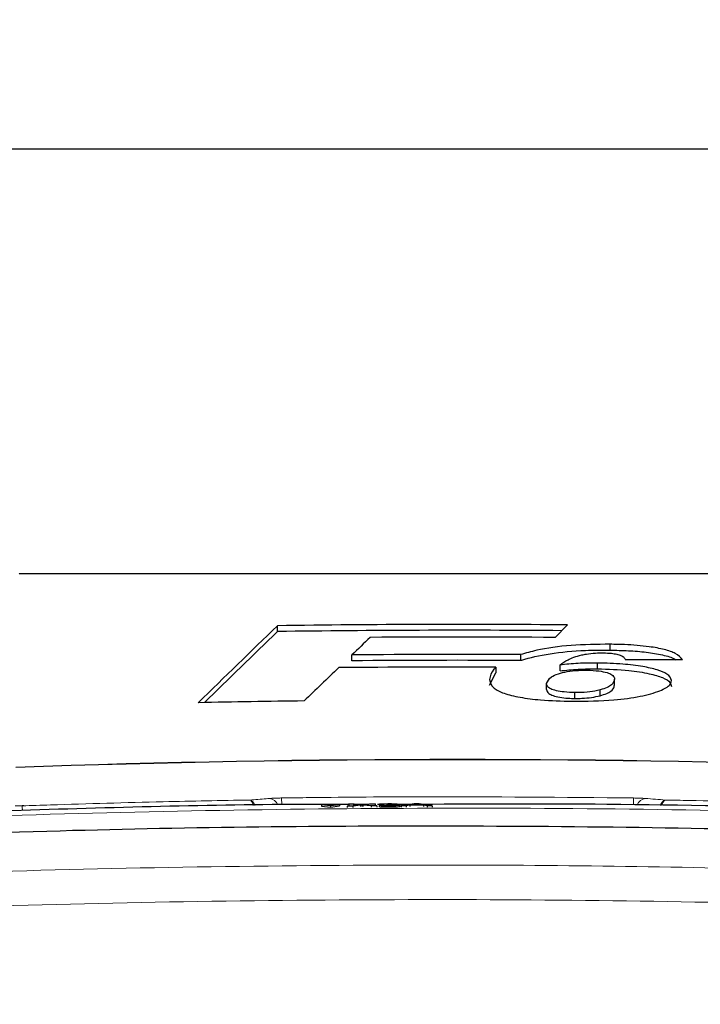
# Paper-space layout 'Blatt5' of a CAD drawing. Header units: millimetres. Extents: x 5 to 418, y 2 to 292.
# Tile 20 of 31: x 238 to 262, y 238 to 273. Entities that reach past the tile are written whole.
import ezdxf

# ---------------------------------------------------------------- set-up
doc = ezdxf.new("R2010")
doc.units = ezdxf.units.MM
doc.layers.add('SLD-0', color=7, linetype='Continuous')
doc.styles.add('SLDTEXTSTYLE1', font='TXT', dxfattribs={"width": 0.605})
doc.dimstyles.new('SLDDIMSTYLE6', dxfattribs={"dimtxt": 3.5, "dimasz": 3.302, "dimexe": 0, "dimexo": 0.0625, "dimgap": 0.875, "dimtad": 1, "dimlfac": 2, "dimrnd": 1e-09, "dimzin": 12, "dimdsep": 46, "dimtxsty": 'SLDTEXTSTYLE1', "dimsah": 1, "dimcen": 0.09, "dimadec": 0, "dimazin": 3, "dimtfac": 1, "dimtofl": 0, "dimtmove": 0, "dimatfit": 3, "dimfxl": 1, "dimfrac": 2, "dimtolj": 1, "dimtzin": 12, "dimarcsym": 0})

# ---------------------------------------------------------------- blocks, each defined once
blk = doc.blocks.new('_D_36')
at = {"layer": 'SLD-0', "color": 7}
for p, q in [((113.293, 153.905), (113.293, 269.669)), ((309.293, 153.905), (309.293, 269.669)), ((113.293, 268.669), (309.293, 268.669))]:
    blk.add_line(p, q, dxfattribs=at)
for points in [[(113.293, 268.669), (116.595, 268.161), (116.595, 269.177)], [(309.293, 268.669), (305.991, 269.177), (305.991, 268.161)]]:
    blk.add_solid(points, dxfattribs=at)
at = {"layer": 'SLD-0', "color": 7, "insert": (207.282, 273.18), "char_height": 3.5, "attachment_point": 1, "style": 'SLDTEXTSTYLE1'}
blk.add_mtext('392', dxfattribs=at)

psp = doc.layouts.new('Blatt5')

# ---------------------------------------------------------------- linework, layer by layer
at = {"color": 7, "linetype": 'Continuous', "lineweight": 25}
for p, q in [((246.7397, 251.5563), (246.7397, 251.7634)), ((256.5695, 251.3489), (257.0102, 251.7919)), ((258.5189, 250.8993), (258.5189, 251.1063)), ((249.374, 250.5211), (249.374, 250.7282)), ((255.3552, 250.5312), (255.3552, 250.7383)), ((254.4788, 250.2952), (254.4788, 250.0882)), ((256.7475, 250.1643), (256.7475, 250.3714)), ((258.0727, 250.2345), (258.0727, 250.4416)), ((254.2536, 249.6519), (254.4788, 250.0882)), ((258.6766, 249.6642), (258.6766, 249.8712)), ((256.2728, 249.5041), (256.2728, 249.7111)), ((257.2719, 249.1863), (257.2719, 249.3934)), ((258.1703, 249.2837), (258.1703, 249.4908)), ((237.7588, 245.3814), (237.6988, 245.3788)), ((248.9359, 245.4243), (248.3008, 245.4212)), ((248.3008, 245.4212), (248.301, 245.3713)), ((248.3008, 245.4212), (248.6185, 245.3862)), ((248.301, 245.3713), (248.6187, 245.3363)), ((248.6185, 245.3862), (248.9359, 245.4243)), ((248.6185, 245.3862), (248.6187, 245.3363)), ((248.6187, 245.3363), (248.9361, 245.3745)), ((248.9359, 245.4243), (248.9361, 245.3745)), ((249.208, 245.3708), (249.6328, 245.414)), ((249.4058, 245.3718), (249.208, 245.3708)), ((249.208, 245.3708), (249.2082, 245.3209)), ((249.2666, 245.4475), (249.4619, 245.4485)), ((249.6328, 245.414), (249.2666, 245.4475)), ((249.2666, 245.4475), (249.2668, 245.3977)), ((249.6778, 245.3994), (249.4058, 245.3718)), ((249.4058, 245.3718), (249.4061, 245.3225)), ((249.8979, 245.4304), (249.4184, 245.4305)), ((249.4619, 245.4485), (249.6626, 245.4301)), ((249.7319, 245.405), (249.7321, 245.3564)), ((250.0592, 245.375), (249.7791, 245.4006)), ((249.7974, 245.4308), (249.9973, 245.4511)), ((250.1954, 245.4521), (249.8295, 245.4149)), ((249.8295, 245.4149), (250.2547, 245.3759)), ((249.9973, 245.4511), (250.1954, 245.4521)), ((250.2547, 245.3759), (250.0592, 245.375)), ((250.0592, 245.375), (250.0594, 245.327)), ((250.1954, 245.4521), (250.1956, 245.404)), ((250.2547, 245.3759), (250.255, 245.3281)), ((250.501, 245.4304), (250.2817, 245.4304)), ((250.3362, 245.3969), (250.4836, 245.3986)), ((250.3362, 245.3969), (250.3364, 245.3492)), ((250.4982, 245.433), (250.3507, 245.4333)), ((250.3507, 245.4333), (250.3509, 245.3971)), ((250.4982, 245.433), (250.4984, 245.3853)), ((250.6149, 245.414), (250.63, 245.4229)), ((250.6149, 245.414), (250.6151, 245.3664)), ((250.694, 245.3771), (250.6943, 245.3295)), ((250.7102, 245.4155), (250.7103, 245.3914)), ((251.5281, 245.4304), (250.9072, 245.4304)), ((251.0733, 245.4029), (251.0736, 245.3553)), ((251.1225, 245.3802), (251.5787, 245.4588)), ((251.2946, 245.381), (251.1225, 245.3802)), ((251.1225, 245.3802), (251.1228, 245.3324)), ((251.4253, 245.4052), (251.2946, 245.381)), ((251.2946, 245.381), (251.2948, 245.3331)), ((251.9156, 245.4076), (251.4253, 245.4052)), ((251.4253, 245.4052), (251.4256, 245.3571)), ((251.5917, 245.436), (251.4741, 245.4142)), ((251.4741, 245.4142), (251.8667, 245.4162)), ((251.5787, 245.4588), (251.7616, 245.4597)), ((251.5917, 245.436), (251.5918, 245.4148)), ((251.6702, 245.4505), (251.6704, 245.4152)), ((251.8667, 245.4162), (251.7549, 245.4357)), ((251.7616, 245.4597), (252.2186, 245.3855)), ((252.0465, 245.3847), (251.9156, 245.4076)), ((251.9156, 245.4076), (251.9158, 245.3586)), ((252.2186, 245.3855), (252.0465, 245.3847)), ((252.0465, 245.3847), (252.0468, 245.3353)), ((252.2186, 245.3855), (252.2188, 245.3356))]:
    psp.add_line(p, q, dxfattribs=at)
at = {"color": 7, "linetype": 'Continuous', "lineweight": 18}
for p, q in [((246.8901, 245.4144), (246.8866, 245.6583)), ((249.6778, 245.3994), (249.678, 245.3508)), ((249.7791, 245.4006), (249.7794, 245.3522)), ((251.7549, 245.4357), (251.7549, 245.4156)), ((259.3486, 245.6583), (259.3451, 245.4172))]:
    psp.add_line(p, q, dxfattribs=at)
for centre, radius, start, end in [((237.6166, 253.595), 0.0243, 106.54843, 165.70654), ((253.1176, -196.3817), 443.413, 87.978076, 92.021924), ((181.6675, 243.2683), 56.0706, 1.99301, 2.15606), ((246.4056, 245.2643), 0.381, 22.82568, 81.48554), ((259.8293, 245.265), 0.3803, 98.48778, 156.79789)]:
    psp.add_arc(centre, radius, start, end, dxfattribs=at)
at = {"color": 7, "linetype": 'Continuous', "lineweight": 25}
for radius, start, end in [(448.1905, 89.502372, 90.815358), (447.9834, 89.528562, 90.815734), (447.7439, 89.558273, 90.396003), (447.1256, 89.71326, 90.479723), (446.679, 89.825396, 90.540075), (446.9185, 89.713127, 90.479945), (445.511, 90.698652, 91.181251), (443.3969, 87.977857, 92.022143)]:
    psp.add_arc((253.1176, -196.3817), radius, start, end, dxfattribs=at)
for centre, major_axis, ratio, start_param, end_param in [((5156.3952, -196.3817), (5135.6756, 0), 0.297415, 2.8438126, 2.8456808), ((5154.1603, -196.3817), (5133.3349, 0), 0.297415, 2.8438145, 2.8455388), ((4902.7332, -196.3817), (4880.4192, 0), 0.3038865, 2.8349167, 2.8353575), ((5240.0308, -196.3817), (5217.354, 0), 0.293914, 2.8460316, 2.8468367), ((260.3361, -196.3817), (447.0001, 0), 0.9998696, 1.569131, 1.5736483)]:
    psp.add_ellipse(centre, major_axis=major_axis, ratio=ratio, start_param=start_param, end_param=end_param, dxfattribs=at)
at = {"color": 7, "linetype": 'Continuous', "lineweight": 18}
for points, knots in [([(268.6422, 253.601), (266.0767, 253.6011), (260.9458, 253.6012), (254.9108, 253.6013), (249.7186, 253.6013), (245.3667, 253.6012), (241.0338, 253.6011), (238.4487, 253.601), (237.593, 253.601)], [0, 0, 0, 0, 0.24864664, 0.497289, 0.5811431, 0.74903565, 0.91692914, 1, 1, 1, 1]), ([(246.8866, 245.6583), (247.2199, 245.6628), (248.8864, 245.685), (253.0405, 245.7177), (256.8612, 245.6817), (259.3486, 245.6583)], [0, 0, 0, 0, 0.0802422, 0.4012143, 1, 1, 1, 1]), ([(237.4483, 245.3846), (237.451, 245.3829), (237.4565, 245.3796), (237.4995, 245.3764), (237.5629, 245.3752), (237.6333, 245.3757), (237.6798, 245.3772), (237.6984, 245.3778)], [0, 0, 0, 0, 0.21473268, 0.42956774, 0.64380389, 0.85755073, 1, 1, 1, 1]), ([(237.6984, 245.3778), (238.0315, 245.3892), (239.6972, 245.4461), (242.3822, 245.5225), (244.7344, 245.5666), (245.7535, 245.5857)], [0, 0, 0, 0, 0.1241023, 0.620516, 1, 1, 1, 1]), ([(245.7535, 245.5857), (245.9497, 245.6011), (246.1859, 245.6197), (246.422, 245.638), (246.462, 245.6411)], [0, 0, 0, 0, 0.8306266, 1, 1, 1, 1]), ([(245.8801, 245.3883), (245.875, 245.4084), (245.8567, 245.4812), (245.8179, 245.5429), (245.7823, 245.5753), (245.7638, 245.5833), (245.7566, 245.5851), (245.7539, 245.5856), (245.7535, 245.5857)], [0, 0, 0, 0, 0.1649502, 0.5963915, 0.8482268, 0.9406992, 0.9918393, 1, 1, 1, 1]), ([(245.933, 245.3894), (245.9258, 245.4099), (245.9, 245.4827), (245.845, 245.544), (245.7945, 245.5758), (245.7681, 245.5835), (245.758, 245.5852), (245.754, 245.5856), (245.7535, 245.5857)], [0, 0, 0, 0, 0.16758008, 0.59765971, 0.84868605, 0.9408821, 0.99188265, 1, 1, 1, 1]), ([(246.462, 245.6411), (246.5143, 245.6446), (246.619, 245.6515), (246.7751, 245.6565), (246.8644, 245.6579), (246.8866, 245.6583)], [0, 0, 0, 0, 0.42897078, 0.85810951, 1, 1, 1, 1]), ([(259.3486, 245.6583), (259.4158, 245.6569), (259.5504, 245.6542), (259.6913, 245.6471), (259.7567, 245.6423), (259.7731, 245.6411)], [0, 0, 0, 0, 0.4282307, 0.8563214, 1, 1, 1, 1]), ([(259.7731, 245.6411), (260.0083, 245.6229), (260.2445, 245.6046), (260.4807, 245.5857), (260.4817, 245.5857)], [0, 0, 0, 0, 0.9960475, 1, 1, 1, 1]), ([(260.4817, 245.5857), (260.4811, 245.5856), (260.4795, 245.5854), (260.4752, 245.5848), (260.465, 245.5829), (260.4375, 245.5746), (260.3856, 245.5396), (260.3324, 245.4782), (260.309, 245.41), (260.3037, 245.3945)], [0, 0, 0, 0, 0.008222, 0.0251427, 0.0640871, 0.1641498, 0.4399948, 0.872265, 1, 1, 1, 1]), ([(260.4817, 245.5857), (260.4813, 245.5856), (260.4801, 245.5854), (260.4772, 245.5847), (260.4699, 245.5827), (260.4507, 245.5741), (260.4141, 245.5383), (260.3765, 245.4766), (260.3599, 245.4087), (260.3562, 245.3935)], [0, 0, 0, 0, 0.00826854, 0.02525801, 0.06427995, 0.16470487, 0.4415059, 0.87530823, 1, 1, 1, 1]), ([(260.4817, 245.5857), (260.7597, 245.5808), (262.3708, 245.5529), (265.0562, 245.4918), (267.4628, 245.413), (268.5368, 245.3778)], [0, 0, 0, 0, 0.10352, 0.5999337, 1, 1, 1, 1]), ([(224.2033, 244.4413), (224.8688, 244.4798), (228.1967, 244.6719), (236.8581, 245.0749), (250.1974, 245.3665), (266.1543, 245.2302), (276.7585, 244.7033), (282.0319, 244.4413)], [0, 0, 0, 0, 0.0345662, 0.1728355, 0.4495496, 0.7262637, 1, 1, 1, 1]), ([(217.2823, 242.0623), (222.6313, 242.3871), (233.3348, 243.037), (248.3437, 243.3246), (264.0531, 243.2392), (274.3866, 242.7574), (280.4384, 242.4752)], [0, 0, 0, 0, 0.2543634, 0.5089908, 0.7124422, 1, 1, 1, 1]), ([(280.3678, 241.2534), (275.2169, 241.5002), (264.9101, 241.9941), (249.2447, 242.1184), (233.3872, 241.8138), (222.7103, 241.1657), (217.3691, 240.8415)], [0, 0, 0, 0, 0.2453862, 0.4910097, 0.7453727, 1, 1, 1, 1])]:
    psp.add_open_spline(points, degree=3, knots=knots, dxfattribs=at)
at = {"color": 7, "linetype": 'Continuous', "lineweight": 25}
for points, knots in [([(237.6097, 253.6183), (240.1948, 253.6183), (245.3758, 253.6183), (253.1627, 253.6183), (260.9318, 253.6183), (266.0575, 253.6183), (268.6255, 253.6183)], [0, 0, 0, 0, 0.2508222, 0.5026819, 0.7508343, 1, 1, 1, 1]), ([(258.5189, 251.1063), (258.0519, 251.1018), (257.1134, 251.0927), (256.0252, 250.9351), (255.5367, 250.7916), (255.3552, 250.7383)], [0, 0, 0, 0, 0.3837763, 0.7711557, 1, 1, 1, 1]), ([(261.0805, 250.5596), (261.0176, 250.6346), (260.9078, 250.7656), (260.4635, 250.926), (259.8411, 251.0396), (259.1615, 251.093), (258.6906, 251.1028), (258.5189, 251.1063)], [0, 0, 0, 0, 0.2428984, 0.4237471, 0.6045671, 0.8558509, 1, 1, 1, 1]), ([(255.3552, 250.5312), (255.3692, 250.5357), (255.6608, 250.6299), (256.3495, 250.7917), (257.4886, 250.8977), (258.2292, 250.8988), (258.5189, 250.8993)], [0, 0, 0, 0, 0.0185648, 0.3888439, 0.7609073, 1, 1, 1, 1]), ([(256.7475, 250.3714), (256.8317, 250.4352), (256.9598, 250.5323), (257.2283, 250.6526), (257.4187, 250.7034), (257.5153, 250.7292)], [0, 0, 0, 0, 0.486152, 0.7393089, 1, 1, 1, 1]), ([(257.5153, 250.7292), (257.5696, 250.7403), (257.7151, 250.77), (257.9788, 250.7982), (258.1893, 250.7994), (258.2815, 250.7999)], [0, 0, 0, 0, 0.2512216, 0.6721757, 1, 1, 1, 1]), ([(258.2815, 250.7999), (258.3795, 250.797), (258.5505, 250.7919), (258.7669, 250.7579), (258.9309, 250.7074), (259.0229, 250.6375), (259.0483, 250.5851), (259.0612, 250.5584)], [0, 0, 0, 0, 0.2181786, 0.3806453, 0.5437166, 0.7674607, 1, 1, 1, 1]), ([(258.5189, 250.8993), (258.7368, 250.8941), (259.1715, 250.8837), (259.8194, 250.8322), (260.39, 250.7339), (260.7418, 250.633), (260.822, 250.5678), (260.8324, 250.5594)], [0, 0, 0, 0, 0.2376202, 0.4739044, 0.7180121, 0.9635562, 1, 1, 1, 1]), ([(254.4788, 250.2952), (254.4534, 250.2709), (254.3053, 250.1291), (254.277, 249.9813), (254.2536, 249.8589)], [0, 0, 0, 0, 0.1717286, 1, 1, 1, 1]), ([(258.0727, 250.4416), (257.9579, 250.4418), (257.7283, 250.4421), (257.2742, 250.4264), (256.9579, 250.3934), (256.7475, 250.3714)], [0, 0, 0, 0, 0.2505678, 0.501646, 1, 1, 1, 1]), ([(256.7475, 250.1643), (256.8516, 250.1761), (257.0598, 250.1996), (257.4995, 250.2313), (257.8438, 250.2332), (258.0727, 250.2345)], [0, 0, 0, 0, 0.250568, 0.5016467, 1, 1, 1, 1]), ([(260.6959, 249.817), (260.6689, 249.8968), (260.6226, 250.0342), (260.2073, 250.2057), (259.663, 250.3271), (258.9369, 250.4182), (258.3755, 250.4334), (258.0727, 250.4416)], [0, 0, 0, 0, 0.2335399, 0.4017202, 0.5694324, 0.7676604, 1, 1, 1, 1]), ([(258.0727, 250.2345), (258.4514, 250.2227), (259.1077, 250.2022), (259.8983, 250.0777), (260.4126, 249.9288), (260.6638, 249.7654), (260.6861, 249.6574), (260.6959, 249.6099)], [0, 0, 0, 0, 0.28946287, 0.50153708, 0.68006997, 0.85913248, 1, 1, 1, 1]), ([(256.2728, 249.7111), (256.3072, 249.7916), (256.3605, 249.9163), (256.6526, 250.0613), (256.992, 250.1408), (257.355, 250.1831), (257.604, 250.1864), (257.7091, 250.1878)], [0, 0, 0, 0, 0.3558046, 0.5506986, 0.715631, 0.8799481, 1, 1, 1, 1]), ([(257.7091, 250.1878), (257.8517, 250.182), (258.1162, 250.1712), (258.4242, 250.1059), (258.6217, 250.0165), (258.6721, 249.9348), (258.6758, 249.8835), (258.6766, 249.8712)], [0, 0, 0, 0, 0.246637, 0.4576343, 0.6531633, 0.9172653, 1, 1, 1, 1]), ([(258.6766, 249.8712), (258.6598, 249.8027), (258.6345, 249.6997), (258.4257, 249.5721), (258.2567, 249.5183), (258.1703, 249.4908)], [0, 0, 0, 0, 0.4920855, 0.7401015, 1, 1, 1, 1]), ([(254.2536, 249.8589), (254.2732, 249.7533), (254.3054, 249.5801), (254.736, 249.362), (255.3203, 249.2197), (256.1532, 249.1134), (256.8032, 249.0955), (257.1832, 249.085)], [0, 0, 0, 0, 0.257779, 0.4225152, 0.5870408, 0.7585546, 1, 1, 1, 1]), ([(257.2719, 249.3934), (257.1425, 249.3977), (256.9056, 249.4057), (256.6073, 249.4562), (256.3866, 249.5285), (256.2863, 249.6187), (256.2771, 249.6819), (256.2728, 249.7111)], [0, 0, 0, 0, 0.21899464, 0.4008823, 0.58298755, 0.80753173, 1, 1, 1, 1]), ([(257.1832, 249.085), (257.6843, 249.092), (258.5435, 249.1041), (259.622, 249.2489), (260.2945, 249.4409), (260.6526, 249.6408), (260.6839, 249.7684), (260.6959, 249.817)], [0, 0, 0, 0, 0.2923012, 0.5011451, 0.7100025, 0.8895701, 1, 1, 1, 1]), ([(258.1703, 249.2837), (258.2522, 249.3096), (258.4736, 249.3796), (258.6498, 249.5131), (258.6684, 249.6176), (258.6766, 249.6642)], [0, 0, 0, 0, 0.2451797, 0.6633268, 1, 1, 1, 1]), ([(256.2728, 249.5041), (256.2833, 249.4546), (256.2996, 249.3775), (256.4863, 249.2817), (256.7293, 249.2251), (257.0042, 249.1928), (257.1907, 249.1883), (257.2719, 249.1863)], [0, 0, 0, 0, 0.32234409, 0.50219185, 0.68265417, 0.86195426, 1, 1, 1, 1]), ([(258.1703, 249.4908), (258.1103, 249.4759), (257.9501, 249.4363), (257.6389, 249.3971), (257.3846, 249.3945), (257.2719, 249.3934)], [0, 0, 0, 0, 0.2505387, 0.6680467, 1, 1, 1, 1]), ([(257.2719, 249.1863), (257.3568, 249.1868), (257.5609, 249.1882), (257.8861, 249.2174), (258.0719, 249.2607), (258.1703, 249.2837)], [0, 0, 0, 0, 0.2509956, 0.6033059, 1, 1, 1, 1]), ([(249.2666, 245.4305), (248.8003, 245.431), (244.8221, 245.4362), (240.8454, 245.3143), (237.3348, 245.2068)], [0, 0, 0, 0, 0.1172365, 1, 1, 1, 1]), ([(249.6626, 245.4301), (249.6756, 245.4289), (249.6935, 245.4272), (249.7157, 245.4249), (249.7201, 245.4237), (249.7223, 245.4231)], [0, 0, 0, 0, 0.5613155, 0.7817661, 1, 1, 1, 1]), ([(249.7319, 245.405), (249.7217, 245.4039), (249.7035, 245.4021), (249.6856, 245.4002), (249.6778, 245.3994)], [0, 0, 0, 0, 0.5600325, 1, 1, 1, 1]), ([(249.7223, 245.4231), (249.7363, 245.4246), (249.7614, 245.4271), (249.7864, 245.4297), (249.7974, 245.4308)], [0, 0, 0, 0, 0.5600019, 1, 1, 1, 1]), ([(249.7791, 245.4006), (249.7703, 245.4014), (249.7545, 245.4029), (249.7388, 245.4043), (249.7319, 245.405)], [0, 0, 0, 0, 0.5599874, 1, 1, 1, 1]), ([(250.694, 245.3771), (250.6439, 245.3772), (250.5438, 245.3773), (250.4275, 245.3824), (250.3559, 245.3893), (250.3428, 245.3944), (250.3362, 245.3969)], [0, 0, 0, 0, 0.2799095, 0.559251, 0.7794824, 1, 1, 1, 1]), ([(250.6943, 245.3272), (250.6442, 245.3273), (250.544, 245.3274), (250.4277, 245.3325), (250.3562, 245.3394), (250.343, 245.3445), (250.3364, 245.347)], [0, 0, 0, 0, 0.279915, 0.5592552, 0.7794818, 1, 1, 1, 1]), ([(250.3507, 245.4333), (250.3621, 245.4363), (250.3847, 245.4423), (250.4713, 245.4494), (250.5787, 245.4535), (250.6509, 245.4541), (250.687, 245.4545)], [0, 0, 0, 0, 0.2802591, 0.5595196, 0.779594, 1, 1, 1, 1]), ([(250.4836, 245.3986), (250.4912, 245.3967), (250.5063, 245.3928), (250.5546, 245.3881), (250.6268, 245.3859), (250.6751, 245.386), (250.6993, 245.386)], [0, 0, 0, 0, 0.2808973, 0.5600586, 0.7796492, 1, 1, 1, 1]), ([(250.6916, 245.4457), (250.6645, 245.4454), (250.6103, 245.4448), (250.5467, 245.4414), (250.5116, 245.4372), (250.5027, 245.4344), (250.4982, 245.433)], [0, 0, 0, 0, 0.2800161, 0.5591535, 0.7793293, 1, 1, 1, 1]), ([(250.7102, 245.4155), (250.6921, 245.4153), (250.6599, 245.415), (250.6286, 245.4143), (250.6149, 245.414)], [0, 0, 0, 0, 0.55980139, 1, 1, 1, 1]), ([(250.63, 245.4229), (250.634, 245.4228), (250.641, 245.4228), (250.6481, 245.4228), (250.6512, 245.4229)], [0, 0, 0, 0, 0.5599984, 1, 1, 1, 1]), ([(250.6512, 245.4229), (250.6804, 245.4232), (250.7386, 245.4238), (250.8137, 245.4266), (250.8615, 245.431), (250.865, 245.4341), (250.8668, 245.4356)], [0, 0, 0, 0, 0.2806692, 0.5609284, 0.7800205, 1, 1, 1, 1]), ([(250.687, 245.4545), (250.7326, 245.4544), (250.8238, 245.4542), (250.9346, 245.4501), (251.0016, 245.4437), (251.01, 245.439), (251.0142, 245.4367)], [0, 0, 0, 0, 0.2801927, 0.5598604, 0.7799955, 1, 1, 1, 1]), ([(250.8668, 245.4356), (250.8639, 245.4373), (250.8582, 245.4406), (250.8096, 245.444), (250.751, 245.4457), (250.7115, 245.4457), (250.6916, 245.4457)], [0, 0, 0, 0, 0.2794233, 0.558927, 0.7792471, 1, 1, 1, 1]), ([(251.0733, 245.4029), (251.0667, 245.3993), (251.0533, 245.3919), (250.9486, 245.3835), (250.8232, 245.3784), (250.7371, 245.3775), (250.694, 245.3771)], [0, 0, 0, 0, 0.27940369, 0.5590636, 0.77938291, 1, 1, 1, 1]), ([(251.0736, 245.3531), (251.0669, 245.3494), (251.0535, 245.342), (250.9489, 245.3336), (250.8234, 245.3285), (250.7374, 245.3276), (250.6943, 245.3272)], [0, 0, 0, 0, 0.2794053, 0.5590662, 0.7793816, 1, 1, 1, 1]), ([(250.6993, 245.386), (250.7333, 245.3863), (250.8013, 245.3871), (250.8772, 245.3916), (250.9199, 245.397), (250.9239, 245.4005), (250.9259, 245.4023)], [0, 0, 0, 0, 0.2798847, 0.5589978, 0.7793481, 1, 1, 1, 1]), ([(250.9259, 245.4023), (250.9226, 245.4044), (250.9161, 245.4086), (250.8581, 245.4131), (250.7854, 245.4155), (250.7353, 245.4155), (250.7102, 245.4155)], [0, 0, 0, 0, 0.27974162, 0.55917761, 0.77945535, 1, 1, 1, 1]), ([(251.0142, 245.4367), (251.0116, 245.4348), (251.0064, 245.4312), (250.9565, 245.4251), (250.8949, 245.4224), (250.8574, 245.4207)], [0, 0, 0, 0, 0.2804844, 0.5609707, 1, 1, 1, 1]), ([(250.8574, 245.4207), (250.8921, 245.4201), (250.9614, 245.419), (251.0323, 245.4142), (251.0686, 245.4086), (251.0718, 245.4048), (251.0733, 245.4029)], [0, 0, 0, 0, 0.2798121, 0.559177, 0.7793892, 1, 1, 1, 1]), ([(251.6702, 245.4505), (251.6593, 245.4477), (251.6397, 245.4427), (251.6064, 245.438), (251.5917, 245.436)], [0, 0, 0, 0, 0.55991718, 1, 1, 1, 1]), ([(251.7549, 245.4357), (251.739, 245.4385), (251.7107, 245.4434), (251.6826, 245.4483), (251.6702, 245.4505)], [0, 0, 0, 0, 0.5600031, 1, 1, 1, 1]), ([(268.9004, 245.2068), (268.7338, 245.2121), (267.9009, 245.2384), (264.4022, 245.3381), (258.8739, 245.457), (254.0114, 245.4386), (251.8157, 245.4304)], [0, 0, 0, 0, 0.0292617, 0.146309, 0.6145126, 1, 1, 1, 1]), ([(282.5092, 243.734), (277.6163, 243.9907), (267.826, 244.5045), (253.33, 244.7161), (238.6234, 244.5689), (228.8327, 244.0976), (223.7289, 243.8519)], [0, 0, 0, 0, 0.2499135, 0.50004333, 0.7393764, 1, 1, 1, 1])]:
    psp.add_open_spline(points, degree=3, knots=knots, dxfattribs=at)

# ---------------------------------------------------------------- dimensions: what is measured, and where the dimension line sits
at = {"layer": 'SLD-0', "color": 7}
dim = psp.add_linear_dim(base=(309.2926, 268.6687), p1=(113.2926, 153.9048), p2=(309.2926, 153.9048), dimstyle='SLDDIMSTYLE6', dxfattribs=at)
dim.commit()
dim.dimension.update_dxf_attribs({"geometry": '_D_36', "text_midpoint": (211.2926, 268.6687), "dimtype": 160})

doc.saveas('drawing.dxf')
